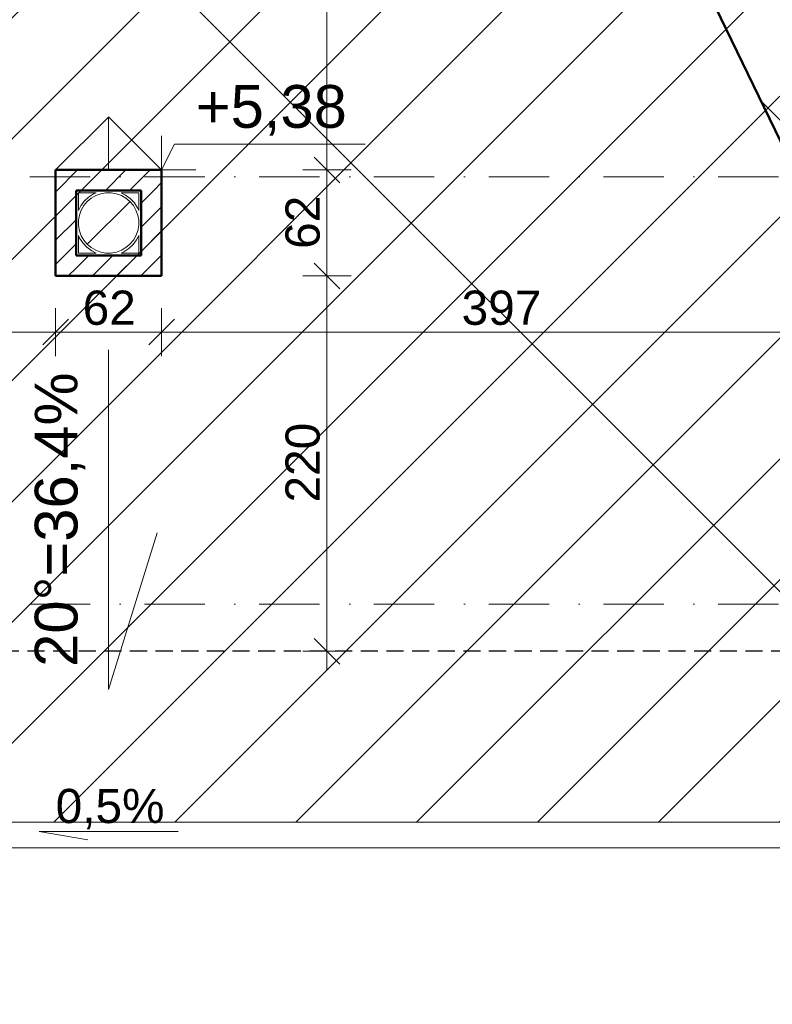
# Model space of a CAD drawing. Header units: centimetres. Extents: x -43488 to -10641, y 2063 to 22960.
# Tile 15 of 72: x -41697 to -41257, y 8562 to 9138. Entities that reach past the tile are written whole.
import ezdxf

# ---------------------------------------------------------------- set-up
doc = ezdxf.new("R2010")
doc.units = ezdxf.units.CM
doc.header["$MEASUREMENT"] = 0
doc.linetypes.add('Kreski i kropki', pattern=[67.027776, 35.277777, -17.638888, 0, -14.111111])
doc.linetypes.add('Przerywana krótka2', pattern=[15, 10, -5])
doc.layers.add('!!!Wymiarowanie', color=7, linetype='Continuous')
for name, color, linetype, lineweight, true_color in [('!!!Wymiarowanie_Nr_pióra__3', 7, 'Continuous', 35, 0xff6500), ('!!!Wymiarowanie_Nr_pióra__6', 7, 'Continuous', 18, 0x3fa3ff), ('!osie_Nr_pióra__6', 7, 'Continuous', 18, 0x3fa3ff), ('!powierzchnie_Nr_pióra__8', 7, 'Continuous', 13, 0x42bda7), ('!stolarka_Nr_pióra__5', 7, 'Continuous', 20, 0xfc3c2c), ('!wentylacja_Nr_pióra__8', 7, 'Continuous', 13, 0x42bda7), ('CIENKA_Nr_pióra__4', 7, 'Continuous', 25, 0x31fd59), ('CIENKA_Nr_pióra__6', 7, 'Continuous', 18, 0x3fa3ff), ('Linie_Nr_pióra__6', 7, 'Continuous', 18, 0x3fa3ff), ('Otoczenie i krajobraz_Nr_pióra__6', 7, 'Continuous', 18, 0x3fa3ff), ('Wymiarowanie pionowe_Nr_pióra__6', 7, 'Continuous', 18, 0x3fa3ff), ('Wymiarowanie pionowe_Nr_pióra__8', 7, 'Continuous', 13, 0x42bda7), ('Ściany zewnętrzne_Nr_pióra__7', 7, 'Continuous', 15, 0x9f9fff)]:
    doc.layers.add(name, color=color, linetype=linetype, lineweight=lineweight, true_color=true_color)
doc.layers.add('Ściany zewnętrzne_Nr_pióra__1', color=8, linetype='Continuous', lineweight=50)
doc.styles.add('STYL_AUTOMATYCZNY_1', font='txt')
doc.dimstyles.new('STYL_AUTOMATYCZNY__2', dxfattribs={"dimtxt": 20, "dimasz": 14.25, "dimexe": 0.18, "dimexo": 0.0625, "dimgap": 0, "dimtad": 1, "dimtih": 1, "dimtoh": 1, "dimdec": 0, "dimzin": 0, "dimdsep": 46, "dimtxsty": 'STYL_AUTOMATYCZNY_1', "dimblk": 'ARROWHEAD_6', "dimblk1": 'ARROWHEAD_6', "dimblk2": 'ARROWHEAD_6', "dimcen": 0.09, "dimse1": 1, "dimse2": 1, "dimclrd": 256, "dimclre": 256, "dimclrt": 256, "dimazin": 0, "dimtfac": 1, "dimtdec": 4, "dimtmove": 0, "dimatfit": 3, "dimfxl": 1, "dimtolj": 1, "dimtzin": 0, "dimarcsym": 0})
doc.dimstyles.new('STYL_AUTOMATYCZNY__3', dxfattribs={"dimtxt": 20, "dimasz": 14.25, "dimexe": 0.18, "dimexo": 0.0625, "dimgap": 0, "dimtad": 1, "dimdec": 0, "dimzin": 0, "dimdsep": 46, "dimtxsty": 'STYL_AUTOMATYCZNY_1', "dimblk": 'ARROWHEAD_6', "dimblk1": 'ARROWHEAD_6', "dimblk2": 'ARROWHEAD_6', "dimcen": 0.09, "dimse1": 1, "dimse2": 1, "dimclrd": 256, "dimclre": 256, "dimclrt": 256, "dimazin": 0, "dimtfac": 1, "dimtdec": 4, "dimtmove": 0, "dimatfit": 3, "dimfxl": 1, "dimtolj": 1, "dimtzin": 0, "dimarcsym": 0})
pattern_1 = [(45, (0, 0), (-7.0710678, 7.0710678), [])]

# ---------------------------------------------------------------- blocks, each defined once
blk = doc.blocks.new('*D35')
at = {"layer": '!!!Wymiarowanie_Nr_pióra__3', "color": 30, "linetype": 'Continuous', "lineweight": 35, "true_color": 0xff6500}
for p, q in [((-42918.12, 9203.67), (-42903.12, 9188.67)), ((-42918.12, 8676.17), (-42903.12, 8661.17))]:
    blk.add_line(p, q, dxfattribs=at)
at = {"layer": '!!!Wymiarowanie_Nr_pióra__6', "color": 161, "linetype": 'Continuous', "lineweight": 18, "true_color": 0x3fa3ff}
for p, q in [((-42896.55, 9196.17), (-42924.68, 9196.17)), ((-42910.62, 8668.67), (-42910.62, 9196.17)), ((-42896.55, 8668.67), (-42924.68, 8668.67)), ((-42910.62, 8657.42), (-42910.62, 8668.67))]:
    blk.add_line(p, q, dxfattribs=at)
at = {"layer": '!!!Wymiarowanie_Nr_pióra__3', "color": 30, "lineweight": 35, "true_color": 0xff6500, "insert": (-42914.62, 8909.65), "char_height": 20, "attachment_point": 7, "rotation": 90, "style": 'STYL_AUTOMATYCZNY_1'}
blk.add_mtext('\\A1;{\\pql;\\fArial|b0|i0|c238|p38;528}', dxfattribs=at)
blk = doc.blocks.new('ARROWHEAD_6')
at = {"color": 0, "linetype": 'Continuous', "lineweight": 0}
for p, q in [((-0.5, -0.5), (0.5, 0.5)), ((0, 0), (-1, 0))]:
    blk.add_line(p, q, dxfattribs=at)
blk = doc.blocks.new('*D82')
at = {"layer": '!!!Wymiarowanie_Nr_pióra__3', "color": 30, "linetype": 'Continuous', "lineweight": 35, "true_color": 0xff6500}
for p, q in [((-42599.34, 8372.49), (-42614.34, 8357.49)), ((-39700.34, 8357.49), (-39685.34, 8372.49))]:
    blk.add_line(p, q, dxfattribs=at)
at = {"layer": '!!!Wymiarowanie_Nr_pióra__6', "color": 161, "linetype": 'Continuous', "lineweight": 18, "true_color": 0x3fa3ff}
for p, q in [((-42606.84, 8350.93), (-42606.84, 8379.05)), ((-39692.84, 8350.93), (-39692.84, 8379.05)), ((-42618.09, 8364.99), (-42606.84, 8364.99)), ((-42606.84, 8364.99), (-39692.84, 8364.99)), ((-39692.84, 8364.99), (-39681.59, 8364.99))]:
    blk.add_line(p, q, dxfattribs=at)
at = {"layer": '!!!Wymiarowanie_Nr_pióra__3', "color": 30, "lineweight": 35, "true_color": 0xff6500, "insert": (-41184.03, 8368.99), "char_height": 20, "attachment_point": 7, "style": 'STYL_AUTOMATYCZNY_1'}
blk.add_mtext('\\A1;{\\pql;\\fArial|b0|i0|c238|p38;2\xa0914}', dxfattribs=at)
blk = doc.blocks.new('*D87')
at = {"layer": '!!!Wymiarowanie_Nr_pióra__3', "color": 30, "linetype": 'Continuous', "lineweight": 35, "true_color": 0xff6500}
for p, q in [((-42065.34, 8530.87), (-42080.34, 8515.87)), ((-41210.34, 8530.87), (-41225.34, 8515.87))]:
    blk.add_line(p, q, dxfattribs=at)
at = {"layer": '!!!Wymiarowanie_Nr_pióra__6', "color": 161, "linetype": 'Continuous', "lineweight": 18, "true_color": 0x3fa3ff}
for p, q in [((-42072.84, 8509.31), (-42072.84, 8537.44)), ((-41217.84, 8509.31), (-41217.84, 8537.44)), ((-42072.84, 8523.37), (-41217.84, 8523.37))]:
    blk.add_line(p, q, dxfattribs=at)
at = {"layer": '!!!Wymiarowanie_Nr_pióra__3', "color": 30, "lineweight": 35, "true_color": 0xff6500, "insert": (-41668.1, 8527.37), "char_height": 20, "attachment_point": 7, "style": 'STYL_AUTOMATYCZNY_1'}
blk.add_mtext('\\A1;{\\pql;\\fArial|b0|i0|c238|p38;855}', dxfattribs=at)
blk = doc.blocks.new('*D92')
at = {"layer": '!!!Wymiarowanie_Nr_pióra__3', "color": 30, "linetype": 'Continuous', "lineweight": 35, "true_color": 0xff6500}
for p, q in [((-39414.13, 9203.67), (-39399.13, 9188.67)), ((-39414.13, 8926.17), (-39399.13, 8911.17))]:
    blk.add_line(p, q, dxfattribs=at)
at = {"layer": '!!!Wymiarowanie_Nr_pióra__6', "color": 161, "linetype": 'Continuous', "lineweight": 18, "true_color": 0x3fa3ff}
for p, q in [((-39392.57, 9196.17), (-39420.7, 9196.17)), ((-39406.63, 8918.67), (-39406.63, 9196.17)), ((-39392.57, 8918.67), (-39420.7, 8918.67)), ((-39406.63, 8907.42), (-39406.63, 8918.67))]:
    blk.add_line(p, q, dxfattribs=at)
at = {"layer": '!!!Wymiarowanie_Nr_pióra__3', "color": 30, "lineweight": 35, "true_color": 0xff6500, "insert": (-39410.63, 9034.65), "char_height": 20, "attachment_point": 7, "rotation": 90, "style": 'STYL_AUTOMATYCZNY_1'}
blk.add_mtext('\\A1;{\\pql;\\fArial|b0|i0|c238|p38;277}', dxfattribs=at)
blk = doc.blocks.new('*D107')
at = {"layer": '!!!Wymiarowanie_Nr_pióra__3', "color": 30, "linetype": 'Continuous', "lineweight": 35, "true_color": 0xff6500}
for p, q in [((-42037.84, 8452.49), (-42052.84, 8437.49)), ((-41637.84, 8452.49), (-41652.84, 8437.49))]:
    blk.add_line(p, q, dxfattribs=at)
at = {"layer": '!!!Wymiarowanie_Nr_pióra__6', "color": 161, "linetype": 'Continuous', "lineweight": 18, "true_color": 0x3fa3ff}
for p, q in [((-42045.34, 8430.93), (-42045.34, 8459.05)), ((-41645.34, 8430.93), (-41645.34, 8459.05)), ((-42045.34, 8444.99), (-41645.34, 8444.99))]:
    blk.add_line(p, q, dxfattribs=at)
at = {"layer": '!!!Wymiarowanie_Nr_pióra__3', "color": 30, "lineweight": 35, "true_color": 0xff6500, "insert": (-41868.1, 8448.99), "char_height": 20, "attachment_point": 7, "style": 'STYL_AUTOMATYCZNY_1'}
blk.add_mtext('\\A1;{\\pql;\\fArial|b0|i0|c238|p38;400}', dxfattribs=at)
blk = doc.blocks.new('*D108')
at = {"layer": '!!!Wymiarowanie_Nr_pióra__3', "color": 30, "linetype": 'Continuous', "lineweight": 35, "true_color": 0xff6500}
for p, q in [((-41637.84, 8452.49), (-41652.84, 8437.49)), ((-41110.34, 8452.49), (-41125.34, 8437.49))]:
    blk.add_line(p, q, dxfattribs=at)
at = {"layer": '!!!Wymiarowanie_Nr_pióra__6', "color": 161, "linetype": 'Continuous', "lineweight": 18, "true_color": 0x3fa3ff}
for p, q in [((-41645.34, 8430.93), (-41645.34, 8459.05)), ((-41117.84, 8430.93), (-41117.84, 8459.05)), ((-41645.34, 8444.99), (-41117.84, 8444.99))]:
    blk.add_line(p, q, dxfattribs=at)
at = {"layer": '!!!Wymiarowanie_Nr_pióra__3', "color": 30, "lineweight": 35, "true_color": 0xff6500, "insert": (-41404.35, 8448.99), "char_height": 20, "attachment_point": 7, "style": 'STYL_AUTOMATYCZNY_1'}
blk.add_mtext('\\A1;{\\pql;\\fArial|b0|i0|c238|p38;528}', dxfattribs=at)
blk = doc.blocks.new('*D115')
at = {"layer": '!!!Wymiarowanie_Nr_pióra__3', "color": 30, "linetype": 'Continuous', "lineweight": 35, "true_color": 0xff6500}
for p, q in [((-42065.34, 8412.49), (-42080.34, 8397.49)), ((-41210.34, 8412.49), (-41225.34, 8397.49))]:
    blk.add_line(p, q, dxfattribs=at)
at = {"layer": '!!!Wymiarowanie_Nr_pióra__6', "color": 161, "linetype": 'Continuous', "lineweight": 18, "true_color": 0x3fa3ff}
for p, q in [((-42072.84, 8390.93), (-42072.84, 8419.05)), ((-41217.84, 8390.93), (-41217.84, 8419.05)), ((-42072.84, 8404.99), (-41217.84, 8404.99))]:
    blk.add_line(p, q, dxfattribs=at)
at = {"layer": '!!!Wymiarowanie_Nr_pióra__3', "color": 30, "lineweight": 35, "true_color": 0xff6500, "insert": (-41668.1, 8408.99), "char_height": 20, "attachment_point": 7, "style": 'STYL_AUTOMATYCZNY_1'}
blk.add_mtext('\\A1;{\\pql;\\fArial|b0|i0|c238|p38;855}', dxfattribs=at)
blk = doc.blocks.new('*D147')
at = {"layer": '!!!Wymiarowanie_Nr_pióra__3', "color": 30, "linetype": 'Continuous', "lineweight": 35, "true_color": 0xff6500}
for p, q in [((-42065.34, 8962.79), (-42080.34, 8947.79)), ((-41668.84, 8962.79), (-41683.84, 8947.79))]:
    blk.add_line(p, q, dxfattribs=at)
at = {"layer": '!!!Wymiarowanie_Nr_pióra__6', "color": 161, "linetype": 'Continuous', "lineweight": 18, "true_color": 0x3fa3ff}
for p, q in [((-42072.84, 8941.23), (-42072.84, 8969.36)), ((-41676.34, 8941.23), (-41676.34, 8969.36)), ((-42084.09, 8955.29), (-42072.84, 8955.29)), ((-42072.84, 8955.29), (-41676.34, 8955.29))]:
    blk.add_line(p, q, dxfattribs=at)
at = {"layer": '!!!Wymiarowanie_Nr_pióra__3', "color": 30, "lineweight": 35, "true_color": 0xff6500, "insert": (-41897.35, 8959.29), "char_height": 20, "attachment_point": 7, "style": 'STYL_AUTOMATYCZNY_1'}
blk.add_mtext('\\A1;{\\pql;\\fArial|b0|i0|c238|p38;396}', dxfattribs=at)
blk = doc.blocks.new('*D148')
at = {"layer": '!!!Wymiarowanie_Nr_pióra__3', "color": 30, "linetype": 'Continuous', "lineweight": 35, "true_color": 0xff6500}
for p, q in [((-41668.84, 8962.79), (-41683.84, 8947.79)), ((-41606.84, 8962.79), (-41621.84, 8947.79))]:
    blk.add_line(p, q, dxfattribs=at)
at = {"layer": '!!!Wymiarowanie_Nr_pióra__6', "color": 161, "linetype": 'Continuous', "lineweight": 18, "true_color": 0x3fa3ff}
for p, q in [((-41676.34, 8941.23), (-41676.34, 8969.36)), ((-41614.34, 8941.23), (-41614.34, 8969.36)), ((-41676.34, 8955.29), (-41614.34, 8955.29))]:
    blk.add_line(p, q, dxfattribs=at)
at = {"layer": '!!!Wymiarowanie_Nr_pióra__3', "color": 30, "lineweight": 35, "true_color": 0xff6500, "insert": (-41660.52, 8959.29), "char_height": 20, "attachment_point": 7, "style": 'STYL_AUTOMATYCZNY_1'}
blk.add_mtext('\\A1;{\\pql;\\fArial|b0|i0|c238|p38;62}', dxfattribs=at)
blk = doc.blocks.new('*D149')
at = {"layer": '!!!Wymiarowanie_Nr_pióra__3', "color": 30, "linetype": 'Continuous', "lineweight": 35, "true_color": 0xff6500}
for p, q in [((-41606.84, 8962.79), (-41621.84, 8947.79)), ((-41225.34, 8947.79), (-41210.34, 8962.79))]:
    blk.add_line(p, q, dxfattribs=at)
at = {"layer": '!!!Wymiarowanie_Nr_pióra__6', "color": 161, "linetype": 'Continuous', "lineweight": 18, "true_color": 0x3fa3ff}
for p, q in [((-41614.34, 8941.23), (-41614.34, 8969.36)), ((-41217.84, 8941.23), (-41217.84, 8969.36)), ((-41614.34, 8955.29), (-41217.84, 8955.29)), ((-41217.84, 8955.29), (-41206.59, 8955.29))]:
    blk.add_line(p, q, dxfattribs=at)
at = {"layer": '!!!Wymiarowanie_Nr_pióra__3', "color": 30, "lineweight": 35, "true_color": 0xff6500, "insert": (-41438.85, 8959.29), "char_height": 20, "attachment_point": 7, "style": 'STYL_AUTOMATYCZNY_1'}
blk.add_mtext('\\A1;{\\pql;\\fArial|b0|i0|c238|p38;397}', dxfattribs=at)
blk = doc.blocks.new('*D154')
at = {"layer": '!!!Wymiarowanie_Nr_pióra__3', "color": 30, "linetype": 'Continuous', "lineweight": 35, "true_color": 0xff6500}
for p, q in [((-41375.34, 9307.67), (-41390.34, 9292.67)), ((-41210.34, 9307.67), (-41225.34, 9292.67))]:
    blk.add_line(p, q, dxfattribs=at)
at = {"layer": '!!!Wymiarowanie_Nr_pióra__6', "color": 161, "linetype": 'Continuous', "lineweight": 18, "true_color": 0x3fa3ff}
for p, q in [((-41382.84, 9286.11), (-41382.84, 9314.24)), ((-41217.84, 9286.11), (-41217.84, 9314.24)), ((-41382.84, 9300.17), (-41217.84, 9300.17))]:
    blk.add_line(p, q, dxfattribs=at)
at = {"layer": '!!!Wymiarowanie_Nr_pióra__3', "color": 30, "lineweight": 35, "true_color": 0xff6500, "insert": (-41323.1, 9304.17), "char_height": 20, "attachment_point": 7, "style": 'STYL_AUTOMATYCZNY_1'}
blk.add_mtext('\\A1;{\\pql;\\fArial|b0|i0|c238|p38;165}', dxfattribs=at)
blk = doc.blocks.new('*D190')
at = {"layer": '!!!Wymiarowanie_Nr_pióra__3', "color": 30, "linetype": 'Continuous', "lineweight": 35, "true_color": 0xff6500}
for p, q in [((-41525.11, 8995.67), (-41510.11, 8980.67)), ((-41525.11, 8776.17), (-41510.11, 8761.17))]:
    blk.add_line(p, q, dxfattribs=at)
at = {"layer": '!!!Wymiarowanie_Nr_pióra__6', "color": 161, "linetype": 'Continuous', "lineweight": 18, "true_color": 0x3fa3ff}
for p, q in [((-41503.55, 8988.17), (-41531.67, 8988.17)), ((-41517.61, 8768.67), (-41517.61, 8988.17)), ((-41503.55, 8768.67), (-41531.67, 8768.67)), ((-41517.61, 8757.42), (-41517.61, 8768.67))]:
    blk.add_line(p, q, dxfattribs=at)
at = {"layer": '!!!Wymiarowanie_Nr_pióra__3', "color": 30, "lineweight": 35, "true_color": 0xff6500, "insert": (-41521.61, 8855.65), "char_height": 20, "attachment_point": 7, "rotation": 90, "style": 'STYL_AUTOMATYCZNY_1'}
blk.add_mtext('\\A1;{\\pql;\\fArial|b0|i0|c238|p38;220}', dxfattribs=at)
blk = doc.blocks.new('*D191')
at = {"layer": '!!!Wymiarowanie_Nr_pióra__3', "color": 30, "linetype": 'Continuous', "lineweight": 35, "true_color": 0xff6500}
for p, q in [((-41525.11, 9057.67), (-41510.11, 9042.67)), ((-41525.11, 8995.67), (-41510.11, 8980.67))]:
    blk.add_line(p, q, dxfattribs=at)
at = {"layer": '!!!Wymiarowanie_Nr_pióra__6', "color": 161, "linetype": 'Continuous', "lineweight": 18, "true_color": 0x3fa3ff}
for p, q in [((-41503.55, 9050.17), (-41531.67, 9050.17)), ((-41517.61, 8988.17), (-41517.61, 9050.17)), ((-41503.55, 8988.17), (-41531.67, 8988.17))]:
    blk.add_line(p, q, dxfattribs=at)
at = {"layer": '!!!Wymiarowanie_Nr_pióra__3', "color": 30, "lineweight": 35, "true_color": 0xff6500, "insert": (-41521.61, 9003.99), "char_height": 20, "attachment_point": 7, "rotation": 90, "style": 'STYL_AUTOMATYCZNY_1'}
blk.add_mtext('\\A1;{\\pql;\\fArial|b0|i0|c238|p38;62}', dxfattribs=at)
blk = doc.blocks.new('*D192')
at = {"layer": '!!!Wymiarowanie_Nr_pióra__3', "color": 30, "linetype": 'Continuous', "lineweight": 35, "true_color": 0xff6500}
for p, q in [((-41525.11, 9356.17), (-41510.11, 9341.17)), ((-41525.11, 9057.67), (-41510.11, 9042.67))]:
    blk.add_line(p, q, dxfattribs=at)
at = {"layer": '!!!Wymiarowanie_Nr_pióra__6', "color": 161, "linetype": 'Continuous', "lineweight": 18, "true_color": 0x3fa3ff}
for p, q in [((-41503.55, 9348.67), (-41531.67, 9348.67)), ((-41517.61, 9050.17), (-41517.61, 9348.67)), ((-41503.55, 9050.17), (-41531.67, 9050.17))]:
    blk.add_line(p, q, dxfattribs=at)
at = {"layer": '!!!Wymiarowanie_Nr_pióra__3', "color": 30, "lineweight": 35, "true_color": 0xff6500, "insert": (-41521.61, 9176.65), "char_height": 20, "attachment_point": 7, "rotation": 90, "style": 'STYL_AUTOMATYCZNY_1'}
blk.add_mtext('\\A1;{\\pql;\\fArial|b0|i0|c238|p38;299}', dxfattribs=at)

msp = doc.modelspace()

# ---------------------------------------------------------------- hatches: boundary and pattern name
at = {"layer": '!powierzchnie_Nr_pióra__8', "linetype": 'Continuous', "lineweight": 13, "true_color": 0x42bda7}
h = msp.add_hatch(dxfattribs=at)
h.set_pattern_fill('bloczki_ceramiczne__3', color=135, style=0, pattern_type=2)
h.set_pattern_definition([(45, (0, 0), (-35.35534, 35.35534), [])])
h.paths.add_polyline_path([(-42172.84, 10487.67), (-42172.84, 11363.67), (-41117.84, 11363.67), (-41117.84, 11063.03), (-41668.59, 9926.17), (-41117.84, 8789.3), (-41117.84, 8668.67), (-42172.84, 8668.67), (-42172.84, 8988.67), (-41945.34, 8988.67), (-41945.34, 10487.67)])
h = msp.add_hatch(dxfattribs=at)
h.set_pattern_fill('bloczki_betonowe__2_', color=135, style=0, pattern_type=2)
h.set_pattern_definition([(45, (0, 0), (-35.35534, 35.35534), []), (135, (0, 0), (35.35534, 35.35534), [])])
h.paths.add_polyline_path([(-41117.84, 10833.67), (-40747.84, 10833.67), (-40747.84, 11063.03), (-40197.08, 9926.17), (-40685.17, 8918.67), (-40747.84, 8918.67), (-40747.84, 9018.67), (-41117.84, 9018.67), (-41117.84, 8789.3), (-41668.59, 9926.17), (-41117.84, 11063.03)])
at = {"layer": 'Ściany zewnętrzne_Nr_pióra__7', "linetype": 'Continuous', "lineweight": 15, "true_color": 0x9f9fff}
h = msp.add_hatch(dxfattribs=at)
h.set_pattern_fill('bloczki_ceramiczne', color=161, style=0, pattern_type=2)
h.set_pattern_definition(pattern_1)
h.paths.add_polyline_path([(-41676.34, 9038.17), (-41614.34, 9038.17), (-41614.34, 9050.17), (-41676.34, 9050.17)])
h = msp.add_hatch(dxfattribs=at)
h.set_pattern_fill('bloczki_ceramiczne', color=161, style=0, pattern_type=2)
h.set_pattern_definition(pattern_1)
h.paths.add_polyline_path([(-41664.34, 9000.17), (-41664.34, 9038.17), (-41676.34, 9038.17), (-41676.34, 9000.17)])
h = msp.add_hatch(dxfattribs=at)
h.set_pattern_fill('bloczki_ceramiczne', color=161, style=0, pattern_type=2)
h.set_pattern_definition(pattern_1)
h.paths.add_polyline_path([(-41614.34, 9000.17), (-41614.34, 9038.17), (-41626.34, 9038.17), (-41626.34, 9000.17)])
h = msp.add_hatch(dxfattribs=at)
h.set_pattern_fill('bloczki_ceramiczne', color=161, style=0, pattern_type=2)
h.set_pattern_definition(pattern_1)
h.paths.add_polyline_path([(-41664.34, 9000.17), (-41676.34, 9000.17), (-41676.34, 8988.17)])
h = msp.add_hatch(dxfattribs=at)
h.set_pattern_fill('bloczki_ceramiczne', color=161, style=0, pattern_type=2)
h.set_pattern_definition(pattern_1)
h.paths.add_polyline_path([(-41664.34, 9000.17), (-41676.34, 8988.17), (-41664.34, 8988.17)])
h = msp.add_hatch(dxfattribs=at)
h.set_pattern_fill('bloczki_ceramiczne', color=161, style=0, pattern_type=2)
h.set_pattern_definition(pattern_1)
h.paths.add_polyline_path([(-41664.34, 8988.17), (-41626.34, 8988.17), (-41626.34, 9000.17), (-41664.34, 9000.17)])
h = msp.add_hatch(dxfattribs=at)
h.set_pattern_fill('bloczki_ceramiczne', color=161, style=0, pattern_type=2)
h.set_pattern_definition(pattern_1)
h.paths.add_polyline_path([(-41626.34, 9000.17), (-41626.34, 8988.17), (-41614.34, 8988.17)])
h = msp.add_hatch(dxfattribs=at)
h.set_pattern_fill('bloczki_ceramiczne', color=161, style=0, pattern_type=2)
h.set_pattern_definition(pattern_1)
h.paths.add_polyline_path([(-41614.34, 9000.17), (-41626.34, 9000.17), (-41614.34, 8988.17)])

# ---------------------------------------------------------------- linework, layer by layer
at = {"layer": '!osie_Nr_pióra__6', "color": 161, "linetype": 'Kreski i kropki', "lineweight": 18, "true_color": 0x3fa3ff}
for p, q in [((-43101.19, 9046.17), (-39166.43, 9046.17)), ((-43101.19, 8796.17), (-39166.43, 8796.17))]:
    msp.add_line(p, q, dxfattribs=at)
at = {"layer": '!wentylacja_Nr_pióra__8', "color": 135, "linetype": 'Continuous', "lineweight": 13, "true_color": 0x42bda7}
for p, q in [((-41626.34, 9038.17), (-41664.34, 9038.17)), ((-41664.34, 9038.17), (-41664.34, 9000.17)), ((-41662.98, 9036.77), (-41652.6, 9036.77)), ((-41662.98, 9026.43), (-41662.98, 9036.77)), ((-41652.6, 9036.77), (-41654.18, 9036.09)), ((-41652.8, 9035.18), (-41649.91, 9036.23)), ((-41649.91, 9036.23), (-41646.88, 9036.77)), ((-41646.88, 9036.77), (-41643.8, 9036.77)), ((-41643.8, 9036.77), (-41640.77, 9036.23)), ((-41640.77, 9036.23), (-41637.87, 9035.18)), ((-41638.08, 9036.77), (-41627.7, 9036.77)), ((-41635.42, 9035.47), (-41638.08, 9036.77)), ((-41627.7, 9036.77), (-41627.7, 9026.43)), ((-41626.34, 9000.17), (-41626.34, 9038.17)), ((-41659.6, 9031.84), (-41661.67, 9029.08)), ((-41659.81, 9029.3), (-41657.83, 9031.66)), ((-41657.08, 9034.2), (-41659.6, 9031.84)), ((-41657.84, 9006.69), (-41632.83, 9031.65)), ((-41657.83, 9031.66), (-41655.47, 9033.64)), ((-41654.18, 9036.09), (-41657.08, 9034.2)), ((-41655.47, 9033.64), (-41652.8, 9035.18)), ((-41637.87, 9035.18), (-41635.2, 9033.64)), ((-41632.65, 9033.41), (-41635.42, 9035.47)), ((-41635.2, 9033.64), (-41632.85, 9031.66)), ((-41632.85, 9031.66), (-41630.87, 9029.3)), ((-41630.28, 9030.9), (-41632.65, 9033.41)), ((-41628.38, 9028.01), (-41630.28, 9030.9)), ((-41661.67, 9029.08), (-41662.98, 9026.43)), ((-41662.4, 9023.74), (-41661.35, 9026.63)), ((-41661.35, 9026.63), (-41659.81, 9029.3)), ((-41630.87, 9029.3), (-41629.33, 9026.63)), ((-41629.33, 9026.63), (-41628.27, 9023.74)), ((-41627.7, 9026.43), (-41628.38, 9028.01)), ((-41662.94, 9020.71), (-41662.4, 9023.74)), ((-41662.94, 9017.63), (-41662.94, 9020.71)), ((-41628.27, 9023.74), (-41627.74, 9020.71)), ((-41627.74, 9020.71), (-41627.74, 9017.63)), ((-41662.4, 9014.6), (-41662.94, 9017.63)), ((-41661.35, 9011.7), (-41662.4, 9014.6)), ((-41628.27, 9014.6), (-41629.33, 9011.7)), ((-41627.74, 9017.63), (-41628.27, 9014.6)), ((-41662.98, 9011.91), (-41662.29, 9010.32)), ((-41662.98, 9001.57), (-41662.98, 9011.91)), ((-41662.29, 9010.32), (-41660.4, 9007.44)), ((-41659.81, 9009.03), (-41661.35, 9011.7)), ((-41660.4, 9007.44), (-41658.03, 9004.93)), ((-41657.83, 9006.68), (-41659.81, 9009.03)), ((-41630.87, 9009.03), (-41632.85, 9006.68)), ((-41631.08, 9006.49), (-41629, 9009.25)), ((-41629.33, 9011.7), (-41630.87, 9009.03)), ((-41629, 9009.25), (-41627.7, 9011.91)), ((-41627.7, 9011.91), (-41627.7, 9001.57)), ((-41658.03, 9004.93), (-41655.26, 9002.86)), ((-41655.47, 9004.7), (-41657.83, 9006.68)), ((-41652.8, 9003.16), (-41655.47, 9004.7)), ((-41655.26, 9002.86), (-41652.6, 9001.57)), ((-41649.91, 9002.1), (-41652.8, 9003.16)), ((-41646.88, 9001.57), (-41649.91, 9002.1)), ((-41640.77, 9002.1), (-41643.8, 9001.57)), ((-41637.87, 9003.16), (-41640.77, 9002.1)), ((-41638.08, 9001.57), (-41636.49, 9002.25)), ((-41635.2, 9004.7), (-41637.87, 9003.16)), ((-41636.49, 9002.25), (-41633.6, 9004.13)), ((-41632.85, 9006.68), (-41635.2, 9004.7)), ((-41633.6, 9004.13), (-41631.08, 9006.49)), ((-41664.34, 9000.17), (-41626.34, 9000.17)), ((-41652.6, 9001.57), (-41662.98, 9001.57)), ((-41643.8, 9001.57), (-41646.88, 9001.57)), ((-41627.7, 9001.57), (-41638.08, 9001.57))]:
    msp.add_line(p, q, dxfattribs=at)
at = {"layer": 'CIENKA_Nr_pióra__4', "color": 100, "linetype": 'Przerywana krótka2', "lineweight": 25, "true_color": 0x31fd59}
msp.add_line((-41217.84, 8768.67), (-42072.84, 8768.67), dxfattribs=at)
at = {"layer": 'CIENKA_Nr_pióra__6', "color": 161, "linetype": 'Continuous', "lineweight": 18, "true_color": 0x3fa3ff}
for p, q in [((-41117.84, 8668.67), (-41645.34, 9196.17)), ((-41676.34, 9050.17), (-41645.39, 9081.12)), ((-41614.34, 9050.17), (-41645.34, 9081.17)), ((-41645.34, 9050.17), (-41645.34, 9081.17)), ((-42172.84, 8668.67), (-41117.84, 8668.67)), ((-41102.84, 8653.67), (-42187.84, 8653.67))]:
    msp.add_line(p, q, dxfattribs=at)
at = {"layer": 'Linie_Nr_pióra__6', "color": 161, "linetype": 'Continuous', "lineweight": 18, "true_color": 0x3fa3ff}
for p, q in [((-41645.34, 8944.9), (-41645.34, 8746.33)), ((-41645.34, 8746.33), (-41616.92, 8837.82))]:
    msp.add_line(p, q, dxfattribs=at)
at = {"layer": 'Otoczenie i krajobraz_Nr_pióra__6', "color": 161, "linetype": 'Continuous', "lineweight": 18, "true_color": 0x3fa3ff}
for p, q in [((-41604.73, 8663.24), (-41685.94, 8663.24)), ((-41685.94, 8663.24), (-41657.52, 8658.32))]:
    msp.add_line(p, q, dxfattribs=at)
at = {"layer": 'Wymiarowanie pionowe_Nr_pióra__6', "color": 161, "linetype": 'Continuous', "lineweight": 18, "true_color": 0x3fa3ff}
for p, q in [((-41614.34, 9030.17), (-41614.34, 9070.17)), ((-41614.34, 9050.17), (-41606.84, 9065.17)), ((-41606.84, 9065.17), (-41495.21, 9065.17)), ((-41634.34, 9050.17), (-41594.34, 9050.17))]:
    msp.add_line(p, q, dxfattribs=at)
at = {"layer": 'Ściany zewnętrzne_Nr_pióra__1', "color": 8, "linetype": 'Continuous', "lineweight": 50}
msp.add_line((-41117.84, 8789.3), (-41668.59, 9926.17), dxfattribs=at)
at = {"layer": 'Ściany zewnętrzne_Nr_pióra__1', "color": 8, "linetype": 'Continuous', "lineweight": 50, "flags": 128}
for points in [[(-41614.34, 9050.17), (-41676.34, 9050.17)], [(-41676.34, 9050.17), (-41676.34, 9038.17)], [(-41614.34, 9038.17), (-41614.34, 9050.17)], [(-41676.34, 9038.17), (-41676.34, 9000.17)], [(-41664.34, 9000.17), (-41664.34, 9038.17)], [(-41664.34, 9038.17), (-41626.34, 9038.17)], [(-41626.34, 9038.17), (-41626.34, 9000.17)], [(-41614.34, 8988.17), (-41614.34, 9038.17)], [(-41676.34, 8988.17), (-41676.34, 9000.17)], [(-41626.34, 9000.17), (-41664.34, 9000.17)], [(-41676.34, 8988.17), (-41626.34, 8988.17)], [(-41614.34, 8988.17), (-41626.34, 8988.17)]]:
    msp.add_lwpolyline(points, dxfattribs=at)

# ---------------------------------------------------------------- texts
at = {"layer": '!stolarka_Nr_pióra__5', "color": 20, "linetype": 'Continuous', "lineweight": 20, "true_color": 0xfc3c2c, "insert": (-41673.73, 8845.62), "char_height": 25, "attachment_point": 5, "rotation": 90, "style": 'STYL_AUTOMATYCZNY_1'}
msp.add_mtext('\\A1;{\\pqc;\\fArial|b0|i0|c238|p38;20°=36,4% }', dxfattribs=at)
at = {"layer": '!stolarka_Nr_pióra__5', "color": 20, "linetype": 'Continuous', "lineweight": 20, "true_color": 0xfc3c2c, "insert": (-41644.48, 8676.28), "char_height": 20, "attachment_point": 5, "style": 'STYL_AUTOMATYCZNY_1'}
msp.add_mtext('\\A1;{\\pqc;\\fArial|b0|i0|c238|p38;0,5%}', dxfattribs=at)
at = {"layer": 'Wymiarowanie pionowe_Nr_pióra__8', "color": 135, "lineweight": 13, "true_color": 0x42bda7, "insert": (-41594.34, 9070.17), "char_height": 25, "attachment_point": 7, "style": 'STYL_AUTOMATYCZNY_1'}
msp.add_mtext('\\A1;{\\pql;\\fArial|b0|i0|c238|p38;+5,38}', dxfattribs=at)

# ---------------------------------------------------------------- dimensions: what is measured, and where the dimension line sits
at = {"layer": '!!!Wymiarowanie', "color": 161, "linetype": 'Continuous', "lineweight": 18, "true_color": 0x3fa3ff}
for base, p1, p2, picture, middle in [((-41517.60787094, 9348.66792495), (-41676.33802535, 9050.16792495), (-41382.83771791, 9348.66792495), '*D192', (-41531.607871, 9199.5227246)), ((-42910.6164, 9196.1679), (-42172.8383, 8668.6676), (-41645.338, 9196.1679), '*D35', (-42924.6164, 8932.5226)), ((-39406.6338, 9196.1679), (-39692.8371, 8918.6681), (-41645.338, 9196.1679), '*D92', (-39420.6338, 9057.5228)), ((-41517.61, 9050.17), (-41676.34, 8988.17), (-41676.34, 9050.17), '*D191', (-41531.61, 9019.24)), ((-41517.60787, 8988.16793), (-42072.83802, 8768.66792), (-41676.33803, 8988.16793), '*D190', (-41531.60787, 8878.52273))]:
    dim = msp.add_linear_dim(base=base, p1=p1, p2=p2, angle=90, dimstyle='STYL_AUTOMATYCZNY__3', dxfattribs=at)
    dim.commit()
    dim.dimension.update_dxf_attribs({"geometry": picture, "text_midpoint": middle, "dimtype": 160, "text_rotation": 90})
for base, p1, p2, picture, middle in [((-41217.84, 9300.17), (-41382.84, 9348.67), (-41217.84, 9118.67), '*D154', (-41300.23, 9314.17)), ((-41645.34, 8444.99), (-42045.34, 8988.67), (-41645.34, 9196.17), '*D107', (-41845.23, 8458.99)), ((-41117.8377, 8444.9891), (-41645.338, 9196.1679), (-41117.8377, 9018.6679), '*D108', (-41381.4831, 8458.9891)), ((-39692.84, 8364.99), (-42606.84, 8988.67), (-39692.84, 8918.67), '*D82', (-41149.68, 8378.99)), ((-41676.33803, 8955.29389), (-42072.83802, 8768.66792), (-41676.33803, 8988.16793), '*D147', (-41874.48322, 8969.29389)), ((-41614.34, 8955.29), (-41676.34, 8988.17), (-41614.34, 8988.17), '*D148', (-41645.27, 8969.29)), ((-41217.8377, 8955.2939), (-41614.338, 8988.1679), (-41217.8377, 8768.6679), '*D149', (-41415.9831, 8969.2939)), ((-41217.84, 8523.37), (-42072.84, 8768.67), (-41217.84, 8588.67), '*D87', (-41645.23, 8537.37)), ((-41217.84, 8404.99), (-42072.84, 8768.67), (-41217.84, 8768.67), '*D115', (-41645.23, 8418.99))]:
    dim = msp.add_linear_dim(base=base, p1=p1, p2=p2, dimstyle='STYL_AUTOMATYCZNY__2', dxfattribs=at)
    dim.commit()
    dim.dimension.update_dxf_attribs({"geometry": picture, "text_midpoint": middle, "dimtype": 160})

doc.saveas('drawing.dxf')
